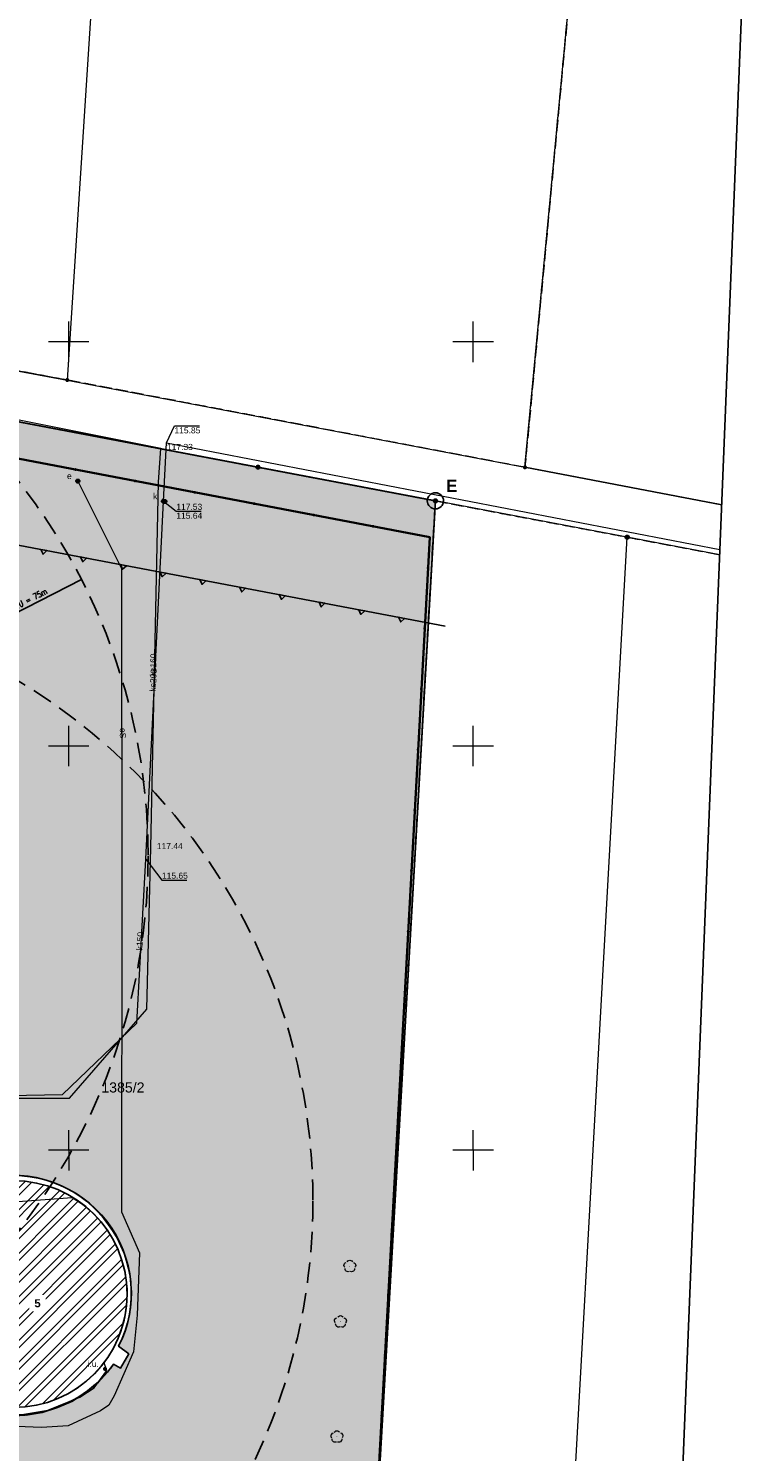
# Model space of a CAD drawing. Header units: millimetres. Extents: x -62780 to 1772512, y -757464 to -52755.
# Tile 55 of 65: x 1692194 to 1692284, y -495854 to -495678. Entities that reach past the tile are written whole.
import ezdxf
from ezdxf.enums import TextEntityAlignment as Align

# ---------------------------------------------------------------- set-up
doc = ezdxf.new("R2010")
doc.units = ezdxf.units.MM
for name, pattern in [('DASHED', [19.05, 12.7, -6.35]), ('PRZER1-1', [1, 0.5, -0.5]), ('PRZER3-1', [2, 1.5, -0.5])]:
    doc.linetypes.add(name, pattern=pattern)
for name, color, linetype in [('AAA Cienka linia', 11, 'Continuous'), ('AAA Opis', 2, 'Continuous'), ('AAA Przerywana', 8, 'DASHED'), ('AAA Widok', 2, 'Continuous')]:
    doc.layers.add(name, color=color, linetype=linetype)
for name, color, linetype, lineweight, true_color in [('EGBD03', 7, 'Continuous', 18, 0x008000), ('EGBD03_O', 7, 'Continuous', 18, 0x008000), ('EGBK02', 7, 'Continuous', 18, 0x008000), ('EGBP04', 7, 'Continuous', 18, 0x008000), ('EGBU01', 7, 'Continuous', 18, 0x008000), ('KTKR01', 7, 'Continuous', 25, 0x0a0909), ('KTOK05_01', 7, 'Continuous', 35, 0x0a0909), ('OBOP02', 7, 'Continuous', 18, 0x008000), ('SUPE03', 1, 'Continuous', 18, 0xff0000), ('SUPE03_O', 1, 'Continuous', 18, 0xff0000), ('SUPE04', 1, 'Continuous', 18, 0xff0000), ('SUPK05', 7, 'Continuous', 18, 0x803300), ('SUPK05_O', 7, 'Continuous', 18, 0x803300), ('SUPK06', 7, 'Continuous', 18, 0x803300), ('SUPK06_O', 7, 'Continuous', 18, 0x803300), ('SUPS01_05', 7, 'Continuous', 5, 0x803300), ('SUPS01_05_O', 7, 'Continuous', 5, 0x803300), ('SUUS15', 5, 'Continuous', 18, 0x0000ff), ('SUUS15_O', 5, 'Continuous', 18, 0x0000ff), ('SUUS22', 7, 'Continuous', 18, 0x0a0909), ('SUUS27_20', 7, 'Continuous', 18, 0x0a0909), ('SUUS31_01', 7, 'Continuous', 5, 0x0a0909), ('SUUS31_01_O', 7, 'Continuous', 5, 0x0a0909)]:
    doc.layers.add(name, color=color, linetype=linetype, lineweight=lineweight, true_color=true_color)
doc.layers.add('Ramka sekcyjna', color=7, linetype='Continuous', lineweight=18)
doc.styles.add('Arial', font='arial.ttf')
doc.styles.add('Arial B', font='arialbd.ttf')
doc.styles.get("Standard").update_dxf_attribs({"font": 'simplex.shx', "width": 0.8})

# ---------------------------------------------------------------- blocks, each defined once
blk = doc.blocks.new('GSPRDL1_1')
blk.add_hatch(color=0).paths.add_polyline_path([(0, -0.045), (0.013906, -0.042798), (0.02645, -0.036406), (0.036406, -0.02645), (0.042798, -0.013906), (0.045, 0), (0.042798, 0.013906), (0.036406, 0.02645), (0.02645, 0.036406), (0.013906, 0.042798), (0, 0.045), (-0.013906, 0.042798), (-0.02645, 0.036406), (-0.036406, 0.02645), (-0.042798, 0.013906), (-0.045, 0), (-0.042798, -0.013906), (-0.036406, -0.02645), (-0.02645, -0.036406), (-0.013906, -0.042798)])
at = {"color": 0}
for points in [[(-0.635969, -0.134326), (-0.70458, -0.024001), (-0.731429, 0.103115), (-0.713292, 0.231763), (-0.652348, 0.346501), (-0.55591, 0.433559), (-0.435555, 0.482485)], [(-0.324277, 0.563333), (-0.240553, 0.662679), (-0.127956, 0.727494), (0, 0.75), (0.127956, 0.727494), (0.240553, 0.662679), (0.324277, 0.563333)], [(0.435555, 0.482485), (0.55591, 0.433559), (0.652348, 0.346501), (0.713292, 0.231763), (0.731429, 0.103115), (0.70458, -0.024001), (0.635969, -0.134326)], [(-0.068773, -0.646351), (-0.194901, -0.677512), (-0.324092, -0.663766), (-0.440839, -0.606763), (-0.531129, -0.513345), (-0.584125, -0.394725), (-0.593465, -0.265141)], [(0.593465, -0.265141), (0.584125, -0.394725), (0.531129, -0.513345), (0.440839, -0.606763), (0.324092, -0.663766), (0.194901, -0.677512), (0.068773, -0.646351)]]:
    blk.add_lwpolyline(points, dxfattribs=at)
blk = doc.blocks.new('GSLKOG2')
blk.add_hatch(color=0).paths.add_polyline_path([(-0.175, 0), (-0.169037, -0.045293), (-0.151554, -0.0875), (-0.123744, -0.123744), (-0.0875, -0.151554), (-0.045293, -0.169037), (0, -0.175), (0.045293, -0.169037), (0.0875, -0.151554), (0.123744, -0.123744), (0.151554, -0.0875), (0.169037, -0.045293), (0.175, 0), (0.169037, 0.045293), (0.151554, 0.0875), (0.123744, 0.123744), (0.0875, 0.151554), (0.045293, 0.169037), (0, 0.175), (-0.045293, 0.169037), (-0.0875, 0.151554), (-0.123744, 0.123744), (-0.151554, 0.0875), (-0.169037, 0.045293)])
blk = doc.blocks.new('GUPKSH1')
blk.add_hatch(color=0).paths.add_polyline_path([(-0.045, 0), (-0.043467, -0.011647), (-0.038971, -0.0225), (-0.03182, -0.03182), (-0.0225, -0.038971), (-0.011647, -0.043467), (0, -0.045), (0.011647, -0.043467), (0.0225, -0.038971), (0.03182, -0.03182), (0.038971, -0.0225), (0.043467, -0.011647), (0.045, 0), (0.043467, 0.011647), (0.038971, 0.0225), (0.03182, 0.03182), (0.0225, 0.038971), (0.011647, 0.043467), (0, 0.045), (-0.011647, 0.043467), (-0.0225, 0.038971), (-0.03182, 0.03182), (-0.038971, 0.0225), (-0.043467, 0.011647)])
blk = doc.blocks.new('GUPKSD1_1')
at = {"true_color": 0xffffff}
blk.add_hatch(color=7, dxfattribs=at).paths.add_polyline_path([(-0.25, 0), (-0.241481, -0.064705), (-0.216506, -0.125), (-0.176777, -0.176777), (-0.125, -0.216506), (-0.064705, -0.241481), (0, -0.25), (0.064705, -0.241481), (0.125, -0.216506), (0.176777, -0.176777), (0.216506, -0.125), (0.241481, -0.064705), (0.25, 0), (0.241481, 0.064705), (0.216506, 0.125), (0.176777, 0.176777), (0.125, 0.216506), (0.064705, 0.241481), (0, 0.25), (-0.064705, 0.241481), (-0.125, 0.216506), (-0.176777, 0.176777), (-0.216506, 0.125), (-0.241481, 0.064705)])
at = {"color": 0}
blk.add_lwpolyline([(0, 0.25), (0.064705, 0.241481), (0.125, 0.216506), (0.176777, 0.176777), (0.216506, 0.125), (0.241481, 0.064705), (0.25, 0), (0.241481, -0.064705), (0.216506, -0.125), (0.176777, -0.176777), (0.125, -0.216506), (0.064705, -0.241481), (0, -0.25), (-0.064705, -0.241481), (-0.125, -0.216506), (-0.176777, -0.176777), (-0.216506, -0.125), (-0.241481, -0.064705), (-0.25, 0), (-0.241481, 0.064705), (-0.216506, 0.125), (-0.176777, 0.176777), (-0.125, 0.216506), (-0.064705, 0.241481)], close=True, dxfattribs=at)
blk = doc.blocks.new('GUPEUI1')
blk.add_hatch(color=0).paths.add_polyline_path([(-0.25, 0), (-0.241481, -0.064705), (-0.216506, -0.125), (-0.176777, -0.176777), (-0.125, -0.216506), (-0.064705, -0.241481), (0, -0.25), (0.064705, -0.241481), (0.125, -0.216506), (0.176777, -0.176777), (0.216506, -0.125), (0.241481, -0.064705), (0.25, 0), (0.241481, 0.064705), (0.216506, 0.125), (0.176777, 0.176777), (0.125, 0.216506), (0.064705, 0.241481), (0, 0.25), (-0.064705, 0.241481), (-0.125, 0.216506), (-0.176777, 0.176777), (-0.216506, 0.125), (-0.241481, 0.064705)])
blk = doc.blocks.new('GUPESD1_1')
at = {"true_color": 0xffffff}
blk.add_hatch(color=7, dxfattribs=at).paths.add_polyline_path([(-0.25, 0), (-0.241481, -0.064705), (-0.216506, -0.125), (-0.176777, -0.176777), (-0.125, -0.216506), (-0.064705, -0.241481), (0, -0.25), (0.064705, -0.241481), (0.125, -0.216506), (0.176777, -0.176777), (0.216506, -0.125), (0.241481, -0.064705), (0.25, 0), (0.241481, 0.064705), (0.216506, 0.125), (0.176777, 0.176777), (0.125, 0.216506), (0.064705, 0.241481), (0, 0.25), (-0.064705, 0.241481), (-0.125, 0.216506), (-0.176777, 0.176777), (-0.216506, 0.125), (-0.241481, 0.064705)])
at = {"color": 0}
blk.add_lwpolyline([(0, 0.25), (0.064705, 0.241481), (0.125, 0.216506), (0.176777, 0.176777), (0.216506, 0.125), (0.241481, 0.064705), (0.25, 0), (0.241481, -0.064705), (0.216506, -0.125), (0.176777, -0.176777), (0.125, -0.216506), (0.064705, -0.241481), (0, -0.25), (-0.064705, -0.241481), (-0.125, -0.216506), (-0.176777, -0.176777), (-0.216506, -0.125), (-0.241481, -0.064705), (-0.25, 0), (-0.241481, 0.064705), (-0.216506, 0.125), (-0.176777, 0.176777), (-0.125, 0.216506), (-0.064705, 0.241481)], close=True, dxfattribs=at)
blk = doc.blocks.new('GUPKWZ1_1')
at = {"true_color": 0xffffff}
blk.add_hatch(color=7, dxfattribs=at).paths.add_polyline_path([(-0.25, 0), (-0.241481, -0.064705), (-0.216506, -0.125), (-0.176777, -0.176777), (-0.125, -0.216506), (-0.064705, -0.241481), (0, -0.25), (0.064705, -0.241481), (0.125, -0.216506), (0.176777, -0.176777), (0.216506, -0.125), (0.241481, -0.064705), (0.25, 0), (0.241481, 0.064705), (0.216506, 0.125), (0.176777, 0.176777), (0.125, 0.216506), (0.064705, 0.241481), (0, 0.25), (-0.064705, 0.241481), (-0.125, 0.216506), (-0.176777, 0.176777), (-0.216506, 0.125), (-0.241481, 0.064705)])
at = {"color": 0}
blk.add_lwpolyline([(0, 0.25), (0.064705, 0.241481), (0.125, 0.216506), (0.176777, 0.176777), (0.216506, 0.125), (0.241481, 0.064705), (0.25, 0), (0.241481, -0.064705), (0.216506, -0.125), (0.176777, -0.176777), (0.125, -0.216506), (0.064705, -0.241481), (0, -0.25), (-0.064705, -0.241481), (-0.125, -0.216506), (-0.176777, -0.176777), (-0.216506, -0.125), (-0.241481, -0.064705), (-0.25, 0), (-0.241481, 0.064705), (-0.216506, 0.125), (-0.176777, 0.176777), (-0.125, 0.216506), (-0.064705, 0.241481)], close=True, dxfattribs=at)
blk = doc.blocks.new('GEPPGD1_2')
at = {"true_color": 0xffffff}
blk.add_hatch(color=7, dxfattribs=at).paths.add_polyline_path([(0, -0.25), (0.077254, -0.237764), (0.146946, -0.202254), (0.202254, -0.146946), (0.237764, -0.077254), (0.25, 0), (0.237764, 0.077254), (0.202254, 0.146946), (0.146946, 0.202254), (0.077254, 0.237764), (0, 0.25), (-0.077254, 0.237764), (-0.146946, 0.202254), (-0.202254, 0.146946), (-0.237764, 0.077254), (-0.25, 0), (-0.237764, -0.077254), (-0.202254, -0.146946), (-0.146946, -0.202254), (-0.077254, -0.237764)])
blk.add_hatch(color=0).paths.add_polyline_path([(0, -0.045), (0.013906, -0.042798), (0.02645, -0.036406), (0.036406, -0.02645), (0.042798, -0.013906), (0.045, 0), (0.042798, 0.013906), (0.036406, 0.02645), (0.02645, 0.036406), (0.013906, 0.042798), (0, 0.045), (-0.013906, 0.042798), (-0.02645, 0.036406), (-0.036406, 0.02645), (-0.042798, 0.013906), (-0.045, 0), (-0.042798, -0.013906), (-0.036406, -0.02645), (-0.02645, -0.036406), (-0.013906, -0.042798)])
blk = doc.blocks.new('GEPPGD1_1')
at = {"true_color": 0xffffff}
blk.add_hatch(color=7, dxfattribs=at).paths.add_polyline_path([(0, -0.25), (0.077254, -0.237764), (0.146946, -0.202254), (0.202254, -0.146946), (0.237764, -0.077254), (0.25, 0), (0.237764, 0.077254), (0.202254, 0.146946), (0.146946, 0.202254), (0.077254, 0.237764), (0, 0.25), (-0.077254, 0.237764), (-0.146946, 0.202254), (-0.202254, 0.146946), (-0.237764, 0.077254), (-0.25, 0), (-0.237764, -0.077254), (-0.202254, -0.146946), (-0.146946, -0.202254), (-0.077254, -0.237764)])
at = {"color": 0}
blk.add_lwpolyline([(0, 0.25), (0.077254, 0.237764), (0.146946, 0.202254), (0.202254, 0.146946), (0.237764, 0.077254), (0.25, 0), (0.237764, -0.077254), (0.202254, -0.146946), (0.146946, -0.202254), (0.077254, -0.237764), (0, -0.25), (-0.077254, -0.237764), (-0.146946, -0.202254), (-0.202254, -0.146946), (-0.237764, -0.077254), (-0.25, 0), (-0.237764, 0.077254), (-0.202254, 0.146946), (-0.146946, 0.202254), (-0.077254, 0.237764)], close=True, dxfattribs=at)
blk = doc.blocks.new('zw$117')
at = {"color": 8}
blk.add_line((0, 0), (-14.39, -356), dxfattribs=at)
at = {"layer": 'EGBD03', "color": 8, "linetype": 'Continuous', "lineweight": 18}
for points in [[(-78.52, 14.44), (-85.1, -87.99), (-130.52, -79.57), (-125.22, 23.03)], [(-78.52, 14.44), (-85.1, -87.99), (-28.51, -98.79), (-18.85, 3.47)], [(-4.18, -103.44), (-28.51, -98.79), (-18.85, 3.47)], [(-255.45, -55.84), (-250.76, -56.71), (-238.92, -58.62), (-192.95, -67.4), (-130.52, -79.57), (-85.1, -87.99), (-28.51, -98.79), (-4.18, -103.44)], [(-4.43, -109.6), (-15.88, -107.43), (-39.58, -102.94), (-61.51, -98.78), (-107.62, -90.03), (-130.85, -85.62), (-183.14, -75.7), (-228.97, -67), (-255.64, -61.94)]]:
    blk.add_lwpolyline(points, dxfattribs=at)
for points in [[(-116.85, -254.05), (-70.39, -256.32), (-48.46, -257.34), (-39.58, -102.94), (-61.51, -98.78), (-107.62, -90.03)], [(-119.83, -306.54), (-108.54, -309.98), (-94.08, -313.71), (-27.73, -294.38), (-26.21, -293.94), (-15.88, -107.43), (-39.58, -102.94), (-48.46, -257.34), (-70.39, -256.32), (-116.85, -254.05)]]:
    blk.add_lwpolyline(points, close=True, dxfattribs=at)
at = {"layer": 'EGBK02', "color": 8, "linetype": 'PRZER3-1', "lineweight": 18, "elevation": 10.16}
for points in [[(-18.85, 3.47), (-20.51, -14.05), (-28.51, -98.79), (-85.1, -87.99), (-130.52, -79.57), (-192.95, -67.4), (-238.92, -58.62), (-250.76, -56.71), (-255.45, -55.84)], [(-4.18, -103.44), (-28.51, -98.79), (-20.51, -14.05), (-0.71, -17.46)], [(-10.99, -271.85), (-25.09, -273.75), (-45.67, -288.15), (-87.03, -296.11), (-119, -291.77), (-142.21, -286.14), (-161.42, -277.58), (-193.31, -284.16), (-192.29, -259.28), (-191.93, -250.54), (-172.93, -251.43), (-140.34, -253.02), (-116.85, -254.05), (-70.39, -256.32), (-48.46, -257.34), (-39.58, -102.94), (-15.88, -107.43), (-4.43, -109.6)]]:
    blk.add_lwpolyline(points, dxfattribs=at)
at = {"layer": 'EGBU01', "color": 8, "linetype": 'PRZER1-1', "lineweight": 18}
for points in [[(-18.85, 3.47), (-20.51, -14.05), (-28.51, -98.79), (-85.1, -87.99), (-130.52, -79.57), (-192.95, -67.4), (-238.92, -58.62), (-250.76, -56.71), (-255.45, -55.84)], [(-4.18, -103.44), (-28.51, -98.79), (-20.51, -14.05), (-0.71, -17.46)], [(-4.18, -103.44), (-28.51, -98.79), (-85.1, -87.99), (-130.52, -79.57), (-192.95, -67.4), (-238.92, -58.62), (-250.76, -56.71), (-255.45, -55.84)], [(-255.74, -64.98), (-229.1, -70.03), (-183.29, -78.73), (-183.14, -75.7), (-130.85, -85.62), (-107.62, -90.03), (-61.51, -98.78), (-39.58, -102.94), (-15.88, -107.43), (-4.43, -109.6)], [(-10.99, -271.85), (-25.09, -273.75), (-45.67, -288.15), (-87.03, -296.11), (-119, -291.77), (-142.21, -286.14), (-161.42, -277.58), (-193.31, -284.16), (-192.29, -259.28), (-191.93, -250.54), (-172.93, -251.43), (-140.34, -253.02), (-116.85, -254.05), (-70.39, -256.32), (-48.46, -257.34), (-39.58, -102.94), (-15.88, -107.43), (-4.43, -109.6)]]:
    blk.add_lwpolyline(points, dxfattribs=at)
blk.add_lwpolyline([(-191.93, -250.54), (-172.93, -251.43), (-140.34, -253.02), (-116.85, -254.05), (-70.39, -256.32), (-48.46, -257.34), (-39.58, -102.94), (-61.51, -98.78), (-107.62, -90.03), (-130.85, -85.62), (-183.14, -75.7), (-183.29, -78.73)], close=True, dxfattribs=at)
at = {"layer": 'KTKR01', "color": 8, "linetype": 'Continuous', "lineweight": 25, "elevation": 10.18}
blk.add_lwpolyline([(-90.18, -216.02), (-88.19, -215.7), (-86.3, -215.1), (-84.43, -214.28), (-82.84, -213.23), (-81.28, -211.99), (-80.1, -210.73), (-79.36, -209.71), (-78.5, -210.2), (-77.5, -208.45), (-78.74, -207.51, 0.285265), (-79.98, -192.48, 0.285028), (-93.93, -186.54, 0.302103)], format="xyb", dxfattribs=at)
at = {"layer": 'KTOK05_01', "color": 8, "linetype": 'Continuous', "lineweight": 35, "elevation": 10.18}
blk.add_lwpolyline([(-149.99, -86.47), (-40.28, -107.43), (-48.46, -257.34), (-70.39, -256.32), (-116.85, -254.05), (-131.89, -253.37)], dxfattribs=at)
at = {"layer": 'Ramka sekcyjna', "color": 8, "linetype": 'Continuous', "lineweight": 18, "flags": 128}
for points in [[(-84.91, -85.77), (-84.91, -80.77)], [(-34.91, -85.77), (-34.91, -80.77)], [(-82.41, -83.27), (-87.41, -83.27)], [(-32.41, -83.27), (-37.41, -83.27)], [(-84.91, -135.77), (-84.91, -130.77)], [(-34.91, -135.77), (-34.91, -130.77)], [(-82.41, -133.27), (-87.41, -133.27)], [(-32.41, -133.27), (-37.41, -133.27)], [(-84.91, -183.27), (-84.91, -180.77)], [(-34.91, -183.27), (-34.91, -180.77)], [(-82.41, -183.27), (-87.41, -183.27)], [(-82.41, -183.27), (-87.41, -183.27)], [(-84.91, -183.27), (-84.91, -185.77)], [(-32.41, -183.27), (-37.41, -183.27)], [(-32.41, -183.27), (-37.41, -183.27)], [(-34.91, -183.27), (-34.91, -185.77)]]:
    blk.add_lwpolyline(points, dxfattribs=at)
at = {"layer": 'SUPE03', "color": 8, "linetype": 'Continuous', "lineweight": 18, "elevation": 10.18}
blk.add_lwpolyline([(-83.79, -100.49), (-78.39, -111.29), (-78.36, -152.04), (-78.38, -190.86), (-76.17, -195.97), (-76.47, -203.68), (-76.91, -208.19), (-79.28, -213.62), (-79.97, -214.8), (-80.97, -215.51), (-84.98, -217.36), (-88.29, -217.56), (-104.56, -216.91), (-110.42, -211.33), (-122.16, -211.37), (-122.11, -203.16), (-127.01, -198.72), (-127.23, -198.11), (-127.26, -197.92)], dxfattribs=at)
at = {"layer": 'SUPE04', "color": 8, "linetype": 'Continuous', "lineweight": 18, "elevation": 10.18}
blk.add_lwpolyline([(-111.62, -208.57), (-107.42, -208.67), (-105.11, -209.01), (-100.29, -213.12), (-97.68, -214.62), (-93.95, -215.7), (-90.7, -215.96), (-87.49, -215.41), (-83.54, -213.82), (-81.78, -212.64), (-80.19, -210.5), (-80.54, -209.54)], dxfattribs=at)
at = {"layer": 'SUPK05', "color": 8, "linetype": 'Continuous', "lineweight": 18, "elevation": 10.18}
for points in [[(-73.83, -100.63), (-73.52, -96.44), (-154.59, -80.27), (-215.49, -68.19), (-255.6, -60.5)], [(-73.2, -102.98), (-72.82, -95.78), (-4.41, -108.95)], [(-107.48, -179.62), (-107.43, -176.82), (-84.83, -176.84), (-75.27, -165.8), (-74.77, -145.81), (-73.83, -100.63)], [(-75.39, -147.27), (-73.2, -102.98)]]:
    blk.add_lwpolyline(points, dxfattribs=at)
at = {"layer": 'SUPK06', "color": 8, "linetype": 'Continuous', "lineweight": 18, "elevation": 10.18}
blk.add_lwpolyline([(-106.21, -177.92), (-106.16, -176.85), (-105.52, -176.56), (-96.83, -176.58), (-85.7, -176.38), (-76.51, -167.55), (-75.39, -147.27)], dxfattribs=at)
at = {"layer": 'SUPS01_05_O', "color": 8, "linetype": 'Continuous', "lineweight": 13, "elevation": 10.8, "flags": 128}
for points in [[(-72.82, -95.78), (-71.84, -93.67), (-68.76, -93.67)], [(-73.2, -102.98), (-71.61, -104.22), (-68.53, -104.22)], [(-75.39, -147.27), (-73.39, -149.84), (-70.31, -149.84)]]:
    blk.add_lwpolyline(points, dxfattribs=at)
at = {"layer": 'SUUS27_20', "color": 8, "linetype": 'Continuous', "lineweight": 18, "elevation": 10.23}
blk.add_lwpolyline([(-84.48, -189.09, -0.199426), (-78.1, -197.69, -0.198306), (-79.69, -208.28, -0.242959), (-90.62, -215.04, -0.241553), (-102.46, -210.05, -0.416186), (-100.7, -190.32)], format="xyb", close=True, dxfattribs=at)
at = {"layer": 'EGBP04', "color": 8, "linetype": 'Continuous', "lineweight": 18}
for name, p in [('GEPPGD1_2', (-85.1, -87.99, 10.32)), ('GEPPGD1_1', (-61.51, -98.78, 10.32)), ('GEPPGD1_2', (-28.51, -98.79, 10.32)), ('GEPPGD1_1', (-39.58, -102.94, 10.32)), ('GEPPGD1_1', (-15.88, -107.43, 10.32))]:
    blk.add_blockref(name, p, dxfattribs=at)
at = {"layer": 'KTOK05_01', "color": 8, "linetype": 'Continuous', "lineweight": 35}
for p, rotation in [((-84.09, -99.06, 10.18), 349.1844115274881), ((-84.09, -99.06, 10.18), 349.1844115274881), ((-76.72, -100.47, 10.18), 349.1844115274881), ((-76.72, -100.47, 10.18), 349.1844115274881), ((-69.35, -101.88, 10.18), 349.1844115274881), ((-69.35, -101.88, 10.18), 349.1844115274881), ((-61.99, -103.29, 10.18), 349.1844115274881), ((-61.99, -103.29, 10.18), 349.1844115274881), ((-54.62, -104.69, 10.18), 349.1844115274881), ((-54.62, -104.69, 10.18), 349.1844115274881), ((-47.25, -106.1, 10.18), 349.1844115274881), ((-47.25, -106.1, 10.18), 349.1844115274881), ((-40.49, -111.24, 10.18), 266.8771693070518), ((-40.49, -111.24, 10.18), 266.8771693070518), ((-40.9, -118.73, 10.18), 266.8771693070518), ((-40.9, -118.73, 10.18), 266.8771693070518), ((-41.31, -126.22, 10.18), 266.8771693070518), ((-41.31, -126.22, 10.18), 266.8771693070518), ((-41.72, -133.71, 10.18), 266.8771693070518), ((-41.72, -133.71, 10.18), 266.8771693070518), ((-42.13, -141.2, 10.18), 266.8771693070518), ((-42.13, -141.2, 10.18), 266.8771693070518), ((-42.54, -148.69, 10.18), 266.8771693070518), ((-42.54, -148.69, 10.18), 266.8771693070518), ((-42.94, -156.18, 10.18), 266.8771693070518), ((-42.94, -156.18, 10.18), 266.8771693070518), ((-43.35, -163.67, 10.18), 266.8771693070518), ((-43.35, -163.67, 10.18), 266.8771693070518), ((-43.76, -171.16, 10.18), 266.8771693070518), ((-43.76, -171.16, 10.18), 266.8771693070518), ((-44.17, -178.64, 10.18), 266.8771693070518), ((-44.17, -178.64, 10.18), 266.8771693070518), ((-44.58, -186.13, 10.18), 266.8771693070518), ((-44.58, -186.13, 10.18), 266.8771693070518), ((-44.99, -193.62, 10.18), 266.8771693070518), ((-44.99, -193.62, 10.18), 266.8771693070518), ((-45.4, -201.11, 10.18), 266.8771693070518), ((-45.4, -201.11, 10.18), 266.8771693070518), ((-45.8, -208.6, 10.18), 266.8771693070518), ((-45.8, -208.6, 10.18), 266.8771693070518), ((-46.21, -216.09, 10.18), 266.8771693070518), ((-46.21, -216.09, 10.18), 266.8771693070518)]:
    blk.add_blockref('GSLKOG2', p, dxfattribs=dict(at, rotation=rotation))
at = {"layer": 'OBOP02', "color": 8, "linetype": 'Continuous', "lineweight": 18}
for p in [(-50.16, -197.61, 10.12), (-51.32, -204.47, 10.12), (-51.75, -218.71, 10.12)]:
    blk.add_blockref('GSPRDL1_1', p, dxfattribs=at)
at = {"layer": 'SUPS01_05', "color": 8, "linetype": 'Continuous', "lineweight": 5}
for p in [(-73.52, -96.43, 10.24), (-72.82, -95.78, 10.24), (-73.2, -102.98, 10.24), (-73.03, -103.01, 10.24), (-74.77, -145.81, 10.24), (-75.39, -147.27, 10.24)]:
    blk.add_blockref('GUPKSH1', p, dxfattribs=at)
at = {"layer": 'SUUS15', "color": 8, "linetype": 'Continuous', "lineweight": 18}
for name, p in [('GUPESD1_1', (-83.79, -100.49, 10.24)), ('GUPKSD1_1', (-73.2, -102.98, 10.24))]:
    blk.add_blockref(name, p, dxfattribs=at)
at = {"layer": 'SUUS22', "color": 8, "linetype": 'Continuous', "lineweight": 18}
blk.add_blockref('GUPKWZ1_1', (-73.03, -103.01, 10.25), dxfattribs=at)
at = {"layer": 'SUUS31_01', "color": 8, "linetype": 'Continuous', "lineweight": 5}
blk.add_blockref('GUPEUI1', (-80.43, -210.31, 10.24), dxfattribs=at)
at = {"layer": 'EGBD03_O', "color": 8, "linetype": 'Continuous', "lineweight": 0, "style": 'Arial'}
blk.add_text('1385/2', height=1.25, dxfattribs=at).set_placement((-78.21, -176.12, 10.8), align=Align.CENTER)
at = {"layer": 'SUPE03_O', "color": 8, "linetype": 'Continuous', "lineweight": 0, "style": 'Arial'}
blk.add_text('eS', height=0.75, rotation=270.0421, dxfattribs=at).set_placement((-78.59, -131.67, 10.8), align=Align.CENTER)
at = {"layer": 'SUPK05_O', "color": 8, "linetype": 'Continuous', "lineweight": 0, "style": 'Arial'}
for s, rotation, p in [('ks160', 88.8071, (-74.09, -123.22, 10.8)), ('ks200', 87.1692, (-74.09, -125.14, 10.8))]:
    blk.add_text(s, height=0.75, rotation=rotation, dxfattribs=at).set_placement(p, align=Align.CENTER)
at = {"layer": 'SUPK06_O', "color": 8, "linetype": 'Continuous', "lineweight": 0, "style": 'Arial'}
blk.add_text('k150', height=0.75, rotation=86.8394, dxfattribs=at).set_placement((-75.74, -157.42, 10.8), align=Align.CENTER)
at = {"layer": 'SUPS01_05_O', "color": 8, "linetype": 'Continuous', "lineweight": 0, "style": 'Arial'}
for s, p in [('115.85', (-71.84, -94.59, 10.8)), ('115.65', (-73.39, -149.67, 10.8))]:
    blk.add_text(s, height=0.75, rotation=360, dxfattribs=at).set_placement(p)
for s, p in [('117.33', (-72.77, -96.64, 10.8)), ('117.53', (-71.61, -104.05, 10.8)), ('115.64', (-71.61, -105.15, 10.8)), ('117.44', (-74.02, -146.02, 10.8))]:
    blk.add_text(s, height=0.75, dxfattribs=at).set_placement(p)
at = {"layer": 'SUUS15_O', "color": 8, "linetype": 'Continuous', "lineweight": 0, "style": 'Arial'}
for s, p in [('e', (-84.54, -100.24, 10.8)), ('k', (-73.95, -102.73, 10.8))]:
    blk.add_text(s, height=0.75, dxfattribs=at).set_placement(p, align=Align.RIGHT)
at = {"layer": 'SUUS31_01_O', "color": 8, "linetype": 'Continuous', "lineweight": 0, "style": 'Arial'}
blk.add_text('i.u.', height=0.75, dxfattribs=at).set_placement((-81.18, -210.06, 10.8), align=Align.RIGHT)
blk = doc.blocks.new('43534rffff')
at = {"layer": 'AAA Cienka linia', "color": 7, "lineweight": -2}
blk.add_lwpolyline([(1692098.57, -495726.65), (1692114.74, -495729.72), (1692114.89, -495726.69), (1692245.53, -495751.47)], dxfattribs=at)
for points in [[(1692102.71, -495727.43), (1692102.98, -495728.02), (1692103.44, -495727.57)], [(1692116.97, -495727.08), (1692117.24, -495727.67), (1692117.7, -495727.22)], [(1692107.62, -495728.36), (1692107.89, -495728.95), (1692108.36, -495728.5)], [(1692112.53, -495729.3), (1692112.8, -495729.88), (1692113.27, -495729.44)], [(1692121.88, -495728.01), (1692122.15, -495728.6), (1692122.62, -495728.15)], [(1692126.79, -495728.95), (1692127.06, -495729.53), (1692127.53, -495729.09)], [(1692131.7, -495729.88), (1692131.97, -495730.46), (1692132.44, -495730.02)], [(1692136.62, -495730.81), (1692136.89, -495731.4), (1692137.35, -495730.95)], [(1692141.53, -495731.74), (1692141.8, -495732.33), (1692142.27, -495731.88)], [(1692146.44, -495732.67), (1692146.71, -495733.26), (1692147.18, -495732.81)], [(1692151.35, -495733.61), (1692151.62, -495734.19), (1692152.09, -495733.74)], [(1692156.27, -495734.54), (1692156.54, -495735.12), (1692157, -495734.68)], [(1692161.18, -495735.47), (1692161.45, -495736.05), (1692161.92, -495735.61)], [(1692166.09, -495736.4), (1692166.36, -495736.99), (1692166.83, -495736.54)], [(1692171, -495737.33), (1692171.27, -495737.92), (1692171.74, -495737.47)], [(1692175.92, -495738.26), (1692176.19, -495738.85), (1692176.65, -495738.4)], [(1692180.83, -495739.2), (1692181.1, -495739.78), (1692181.56, -495739.34)], [(1692185.74, -495740.13), (1692186.01, -495740.71), (1692186.48, -495740.27)], [(1692190.65, -495741.06), (1692190.92, -495741.65), (1692191.39, -495741.2)], [(1692195.57, -495741.99), (1692195.84, -495742.58), (1692196.3, -495742.13)], [(1692200.48, -495742.92), (1692200.75, -495743.51), (1692201.21, -495743.06)], [(1692205.39, -495743.86), (1692205.66, -495744.44), (1692206.13, -495744)], [(1692210.3, -495744.79), (1692210.57, -495745.37), (1692211.04, -495744.93)], [(1692215.21, -495745.72), (1692215.49, -495746.31), (1692215.95, -495745.86)], [(1692220.13, -495746.65), (1692220.4, -495747.24), (1692220.86, -495746.79)], [(1692225.04, -495747.58), (1692225.31, -495748.17), (1692225.78, -495747.72)], [(1692229.95, -495748.52), (1692230.22, -495749.1), (1692230.69, -495748.65)], [(1692234.86, -495749.45), (1692235.13, -495750.03), (1692235.6, -495749.59)], [(1692239.78, -495750.38), (1692240.05, -495750.96), (1692240.51, -495750.52)]]:
    blk.add_lwpolyline(points, close=True, dxfattribs=at)

msp = doc.modelspace()

# ---------------------------------------------------------------- hatches: boundary and pattern name
h = msp.add_hatch()
h.set_pattern_fill('ANSI32', color=40, scale=0.2, style=0)
h.set_pattern_definition([(45, (-5721847.2938, -6238641.709), (-1.34703841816, 1.34703841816), []), (45, (-5721846.3958, -6238641.709), (-1.34703841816, 1.34703841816), [])])
h.paths.add_polyline_path([(1692206.2192, -495834.0975, 1), (1692178.1736, -495834.0975, 1)])
at = {"layer": 'AAA Widok'}
h = msp.add_hatch(dxfattribs=at)
h.set_pattern_fill('AR-SAND', color=107, scale=0.01, angle=332.798316, style=0)
h.set_pattern_definition([(10.2983164, (1765983.03013, -514020.02638), (0.2094918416, 0.4425997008), [0, -0.38608, 0, -0.4318, 0, -0.41275]), (340.2983164, (1765983.0301, -514020.0264), (0.727485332, 0.4320584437), [0, -0.20828, 0, -0.34798, 0, -0.13335]), (300.2983164, (1765982.75226, -514019.88356), (0.7041679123, -0.360303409), [0, -0.127, 0, -0.4572, 0, -0.5969]), (290.2983164, (1765982.75226, -514019.88356), (0.7810157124, -0.1507660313), [0, -0.0635, 0, -0.29972, 0, -0.3429])])
h.paths.add_polyline_path([(1692244.3417, -495735.9774), (1692176.298, -495723.0685), (1692172.3946, -495792.4236, -0.51841495), (1692171.9433, -495800.4424), (1692171.776, -495803.4159), (1692174.9031, -495803.4909), (1692174.9197, -495806.4319), (1692171.6092, -495806.38), (1692171.4568, -495809.0879), (1692180.4694, -495809.2835), (1692180.225, -495820.5319), (1692174.0734, -495820.5301), (1692174.0407, -495822.33), (1692171.3909, -495822.2785), (1692171.2703, -495827.8211), (1692172.8709, -495827.8101), (1692172.9315, -495833.8328), (1692172.8405, -495839.3925), (1692181.2969, -495847.9784), (1692183.5842, -495847.6098), (1692181.7817, -495846.0667), (1692181.1234, -495845.4146), (1692179.8922, -495843.8118), (1692178.7927, -495842.1114), (1692175.0788, -495840.0734), (1692175.1214, -495833.8726), (1692175.1636, -495832.653), (1692175.1508, -495830.6023), (1692178.0502, -495830.675, -1.12764338), (1692205.1781, -495840.5503), (1692206.4213, -495841.4931), (1692205.4192, -495843.2454), (1692204.558, -495842.7496, -0.35750397), (1692185.9217, -495847.7824), (1692185.2943, -495848.7312), (1692180.8624, -495849.3208), (1692177.5228, -495846.4285), (1692177.2934, -495852.7735), (1692173.4959, -495852.6362), (1692173.5898, -495850.0379), (1692176.1881, -495850.1319), (1692176.3585, -495845.4201), (1692172.935, -495842.455), (1692169.6123, -495841.8595), (1692167.0667, -495887.0905), (1692235.4551, -495890.3858)])

# ---------------------------------------------------------------- linework, layer by layer
at = {"color": 40, "linetype": 'Continuous', "const_width": 0.2}
msp.add_lwpolyline([(1692176.298, -495723.0685), (1692222.4114, -495731.8181), (1692244.3417, -495735.9774), (1692235.4551, -495890.3858), (1692213.5279, -495889.3573), (1692167.0666, -495887.0929)], close=True, dxfattribs=at)
at = {"layer": 'AAA Cienka linia', "color": 150, "elevation": 10.24}
msp.add_lwpolyline([(1692133.821, -495779.9023), (1692200.5733, -495745.7097)], dxfattribs=at)
at = {"layer": 'AAA Cienka linia', "color": 7}
msp.add_circle((1692244.3417, -495735.9774), 1, dxfattribs=at)
at = {"layer": 'AAA Cienka linia', "color": 7, "lineweight": -2}
msp.add_circle((1692192.1964, -495834.0975, 10.23), 14.0228, dxfattribs=at)

# ---------------------------------------------------------------- block references
msp.add_blockref('zw$117', (1692283.9187, -495633.0413), dxfattribs=at)
at = {"layer": 'AAA Cienka linia', "color": 4, "lineweight": -3}
msp.add_blockref('43534rffff', (0, 0), dxfattribs=at)

# ---------------------------------------------------------------- texts
at = {"layer": 'AAA Cienka linia', "color": 150, "insert": (1692191.6116, -495749.5594, 10.24), "char_height": 0.75, "width": 12.957666, "attachment_point": 5, "rotation": 27.122924}
msp.add_mtext('ZASIĘG HYDRANTU = 75m ', dxfattribs=at)
at = {"layer": 'AAA Opis', "color": 1, "insert": (1692246.3693, -495734.1224), "char_height": 1.5, "width": 2.005508, "attachment_point": 5, "style": 'Arial B'}
msp.add_mtext('E', dxfattribs=at)

# ---------------------------------------------------------------- next in the draw order: texts
at = {"layer": 'AAA Opis', "color": 0, "insert": (1692195.1457, -495835.2329), "char_height": 1, "width": 0.995127, "attachment_point": 5, "style": 'Arial B', "bg_fill": 3, "box_fill_scale": 1.5, "bg_fill_color": 257, "bg_fill_transparency": 0}
msp.add_mtext('5', dxfattribs=at)

# ---------------------------------------------------------------- next in the draw order: linework, layer by layer
at = {"layer": 'AAA Cienka linia', "color": 7, "lineweight": -3}
msp.add_lwpolyline([(1692235.4551, -495890.3858), (1692244.3417, -495735.9774), (1692176.298, -495723.0685)], dxfattribs=at)
msp.add_lwpolyline([(1692178.0502, -495830.675, -1.12764338), (1692205.1781, -495840.5503), (1692206.4213, -495841.4931), (1692205.4192, -495843.2454), (1692204.558, -495842.7496, -0.35750397), (1692185.9217, -495847.7824)], format="xyb", dxfattribs=at)
at = {"layer": 'AAA Cienka linia', "color": 7, "lineweight": -2, "elevation": 10.18}
msp.add_lwpolyline([(1692189.9849, -495819.579, -0.28502836), (1692203.9406, -495825.524, -0.28526476), (1692205.1781, -495840.5503), (1692206.4213, -495841.4931), (1692205.4192, -495843.2454), (1692204.558, -495842.7496), (1692203.8193, -495843.7665), (1692202.6896, -495844.9928), (1692201.0832, -495846.2674), (1692199.4837, -495847.3186), (1692197.6182, -495848.1449), (1692195.7269, -495848.7407), (1692193.7404, -495849.0647)], format="xyb", dxfattribs=at)
at = {"layer": 'AAA Przerywana', "color": 150, "ltscale": 0.2}
for centre in [(1692133.821, -495779.9023, 10.24), (1692154.1909, -495822.5794, 10.18)]:
    msp.add_circle(centre, 75, dxfattribs=at)

doc.saveas('drawing.dxf')
